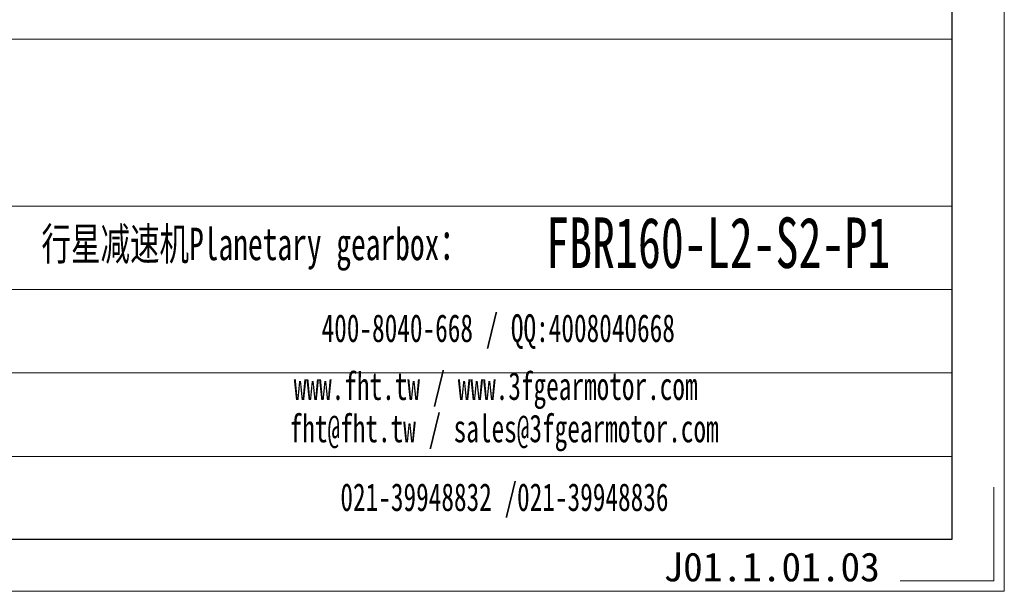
# Model space of a CAD drawing. Header units: millimetres. Extents: x 0 to 1135, y 0 to 802.
# Tile 12 of 17: x 879 to 1135, y 0 to 148. Entities that reach past the tile are written whole.
import ezdxf

# ---------------------------------------------------------------- set-up
doc = ezdxf.new("R2010")
doc.units = ezdxf.units.MM
doc.layers.add('6文字层', color=3, linetype='Continuous')
doc.layers.add('SLD-0', color=7, linetype='Continuous', lineweight=18)
doc.layers.add('图框_外框线', color=7, linetype='Continuous', lineweight=18)
doc.styles.add('标准', font='arial.ttf', dxfattribs={"width": 0.667})
doc.styles.add('样式 1', font='txt')

msp = doc.modelspace()

# ---------------------------------------------------------------- linework, layer by layer
at = {"layer": '图框_外框线'}
for p, q in [((100.2356, 143.1919), (1121.2159, 143.1919)), ((100.2356, 99.9165), (1121.2159, 99.9165)), ((198.0782, 78.2788), (1121.2159, 78.2788)), ((198.0782, 56.6411), (1121.2159, 56.6411)), ((198.0782, 35.0034), (1121.2159, 35.0034))]:
    msp.add_line(p, q, dxfattribs=at)
at = {"layer": '图框_外框线', "color": 3}
msp.add_lwpolyline([(0, 0), (1134.7245, 0), (1134.7245, 802.4123), (0, 802.4123)], close=True, dxfattribs=at)
at = {"layer": '图框_外框线', "color": 3, "lineweight": 25}
msp.add_lwpolyline([(67.5431, 13.5086), (1121.2159, 13.5086), (1121.2159, 788.9037), (67.5431, 788.9037)], close=True, dxfattribs=at)
at = {"layer": '图框_外框线', "color": 3}
msp.add_lwpolyline([(1132.0228, 27.0173), (1132.0228, 2.7017), (1107.7073, 2.7017)], dxfattribs=at)

# ---------------------------------------------------------------- texts
at = {"layer": '6文字层', "insert": (1046.322, 10.0808), "char_height": 7.5, "width": 43.304423, "attachment_point": 1, "style": '样式 1'}
msp.add_mtext('J01.1.01.03', dxfattribs=at)
at = {"layer": 'SLD-0', "color": 1, "attachment_point": 2, "style": '标准'}
for s, insert, char_height, width in [('\\pxt2.75;{\\fSimSun|b1|i0|c134|p2;\\C256;FBR160-L2-S2-P1}', (1060.5435, 96.977), 13.113762, 92.239267), ('{\\fSimSun|b1|i0|c134|p2;  \\H1.1667x;行星减速机Planetary gearbox\\fSimSun|b0|i0|c134|p2;：}', (937.1797, 94.3137), 7.212569, 133.173886), ('{\\fSimSun|b1|i0|c134|p2;400-8040-668 / QQ:4008040668}', (1003.4917, 71.87), 7.212569, 160.978632), ('{\\fSimSun|b1|i0|c134|p2;www.fht.tw / www.3fgearmotor.com }', (1002.8267, 56.8472), 7.212569, 121.588603), ('\\pxt12;{\\fSimSun|b1|i0|c134|p2;fht@fht.tw / sales@3fgearmotor.com }', (1005.0248, 45.8643), 7.212569, 153.255028), ('{\\fSimSun|b1|i0|c134|p2;021-39948832 /021-39948836 }', (1005.1002, 28.041), 7.212569, 92.239267)]:
    msp.add_mtext(s, dxfattribs=dict(at, insert=insert, char_height=char_height, width=width))

doc.saveas('drawing.dxf')
